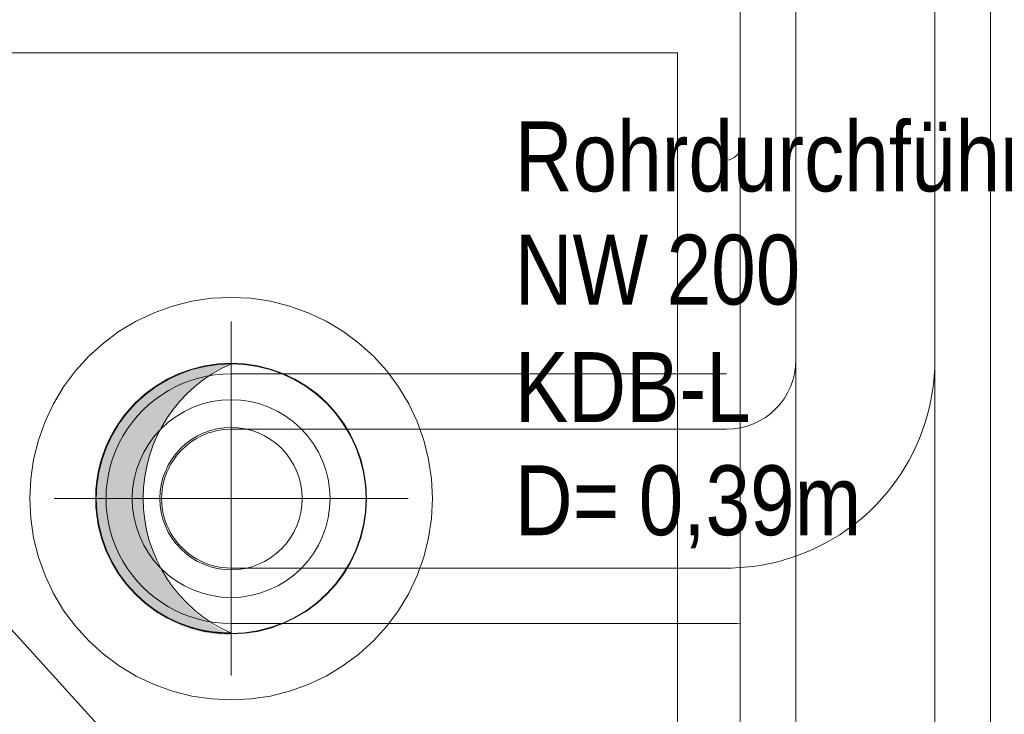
# Model space of a CAD drawing. Extents: x -620 to 300, y 62 to 1112.
# Tile 40 of 45: x -116 to -88, y 917 to 937. Entities that reach past the tile are written whole.
import ezdxf
from ezdxf.lldxf.tags import DXFTag

# ---------------------------------------------------------------- set-up
doc = ezdxf.new("R2010")
doc.units = 0
doc.layers.get('0').update_dxf_attribs({"lineweight": 13})
for name, color, linetype, lineweight, true_color in [('30 -35 Decken- 11 Bodendurchbruch', 7, 'Continuous', 15, 0x599559), ('30 -35 Decken- 11 Durchbruch', 5, 'Continuous', 15, 0x0000ff), ('30 -36 Dächer- 3 Dachbeläge', 9, 'Continuous', 15, 0x808080), ('30 -36 Dächer- 3 Dachbeläge Gründach', 9, 'Continuous', 9, 0x808080), ('70 -72 Beschriftung- 1 Beschriftung allgemein', 7, 'Continuous', 9, 0xff6633)]:
    doc.layers.add(name, color=color, linetype=linetype, lineweight=lineweight, true_color=true_color)
doc.layers.add('30 -36 Dächer- 9 Sonstiges zur KG360', color=7, linetype='grob-A06DNCB3MF', lineweight=9)
doc.layers.add('Keine', color=7, linetype='Continuous', lineweight=9)
doc.styles.get("Standard").update_dxf_attribs({"font": 'ARIALN.TTF'})
tags = doc.linetypes.add('grob-A06DNCB3MF', pattern=[14, 3, -8, 3]).pattern_tags.tags
tags[8:9] = [DXFTag(74, 4), DXFTag(75, 0), DXFTag(340, '0'), DXFTag(46, 0.0), DXFTag(50, 0.0), DXFTag(44, 0.0), DXFTag(45, 0.0)]
tags[6:7] = [DXFTag(74, 4), DXFTag(75, 0), DXFTag(340, '0'), DXFTag(46, 0.0), DXFTag(50, 0.0), DXFTag(44, 0.0), DXFTag(45, 0.0)]
tags[4:5] = [DXFTag(74, 4), DXFTag(75, 0), DXFTag(340, '0'), DXFTag(46, 0.0), DXFTag(50, 0.0), DXFTag(44, 0.0), DXFTag(45, 0.0)]

# ---------------------------------------------------------------- blocks, each defined once
blk = doc.blocks.new('Referenz-A06DNCB5MF')
at = {"layer": '30 -35 Decken- 11 Bodendurchbruch', "linetype": 'Continuous', "ltscale": 0.15}
blk.add_hatch(color=0, dxfattribs=at).paths.add_polyline_path([(-110.077, 919.684), (-110.357, 919.694), (-110.635, 919.724), (-110.91, 919.773), (-111.181, 919.843), (-111.447, 919.931), (-111.705, 920.038), (-111.955, 920.164), (-112.196, 920.307), (-112.426, 920.467), (-112.643, 920.642), (-112.848, 920.833), (-113.038, 921.038), (-113.214, 921.256), (-113.373, 921.486), (-113.515, 921.727), (-113.64, 921.977), (-113.747, 922.236), (-113.835, 922.501), (-113.904, 922.773), (-113.953, 923.048), (-113.983, 923.326), (-113.992, 923.606), (-113.982, 923.885), (-113.952, 924.164), (-113.901, 924.439), (-113.832, 924.71), (-113.743, 924.975), (-113.635, 925.233), (-113.51, 925.483), (-113.366, 925.724), (-113.206, 925.953), (-113.03, 926.171), (-112.839, 926.375), (-112.634, 926.565), (-112.416, 926.74), (-112.185, 926.899), (-111.945, 927.042), (-111.694, 927.166), (-111.435, 927.273), (-111.17, 927.36), (-110.898, 927.429), (-110.623, 927.478), (-110.344, 927.507), (-110.065, 927.516), (-110.326, 927.389), (-110.579, 927.246), (-110.821, 927.085), (-111.051, 926.908), (-111.27, 926.716), (-111.474, 926.51), (-111.664, 926.29), (-111.839, 926.058), (-111.998, 925.815), (-112.14, 925.561), (-112.264, 925.299), (-112.37, 925.029), (-112.458, 924.752), (-112.527, 924.469), (-112.576, 924.183), (-112.606, 923.894), (-112.616, 923.604), (-112.607, 923.313), (-112.578, 923.024), (-112.529, 922.738), (-112.462, 922.455), (-112.375, 922.178), (-112.269, 921.907), (-112.146, 921.644), (-112.005, 921.391), (-111.847, 921.147), (-111.673, 920.914), (-111.483, 920.694), (-111.279, 920.487), (-111.062, 920.294), (-110.832, 920.117), (-110.59, 919.956), (-110.338, 919.811)])
at = {"layer": '30 -35 Decken- 11 Bodendurchbruch', "color": 0, "linetype": 'grob-A06DNCB3MF', "lineweight": 9, "ltscale": 0.13}
for p, q in [((-110.08, 918.516), (-110.08, 928.716)), ((-110.08, 918.516), (-110.08, 928.716)), ((-104.98, 923.616), (-115.18, 923.616)), ((-104.98, 923.616), (-115.18, 923.616))]:
    blk.add_line(p, q, dxfattribs=at)
at = {"layer": '30 -35 Decken- 11 Bodendurchbruch', "color": 0, "linetype": 'Continuous', "ltscale": 0.15}
for p, q in [((-110.841, 927.441), (-110.462, 927.497)), ((-110.841, 927.441), (-110.462, 927.497)), ((-110.462, 927.497), (-110.08, 927.516)), ((-110.462, 927.497), (-110.08, 927.516)), ((-110.08, 927.516), (-109.698, 927.497)), ((-110.08, 927.516), (-109.698, 927.497)), ((-109.698, 927.497), (-109.319, 927.441)), ((-109.698, 927.497), (-109.319, 927.441)), ((-111.918, 927.055), (-111.572, 927.219)), ((-111.918, 927.055), (-111.572, 927.219)), ((-111.572, 927.219), (-111.212, 927.348)), ((-111.572, 927.219), (-111.212, 927.348)), ((-111.212, 927.348), (-110.841, 927.441)), ((-111.212, 927.348), (-110.841, 927.441)), ((-109.319, 927.441), (-108.948, 927.348)), ((-109.319, 927.441), (-108.948, 927.348)), ((-108.948, 927.348), (-108.587, 927.219)), ((-108.948, 927.348), (-108.587, 927.219)), ((-108.587, 927.219), (-108.241, 927.055)), ((-108.587, 927.219), (-108.241, 927.055)), ((-112.247, 926.859), (-111.918, 927.055)), ((-112.247, 926.859), (-111.918, 927.055)), ((-108.241, 927.055), (-107.913, 926.859)), ((-108.241, 927.055), (-107.913, 926.859)), ((-112.838, 926.374), (-112.554, 926.631)), ((-112.838, 926.374), (-112.554, 926.631)), ((-112.554, 926.631), (-112.247, 926.859)), ((-112.554, 926.631), (-112.247, 926.859)), ((-107.913, 926.859), (-107.606, 926.631)), ((-107.913, 926.859), (-107.606, 926.631)), ((-107.606, 926.631), (-107.322, 926.374)), ((-107.606, 926.631), (-107.322, 926.374)), ((-113.095, 926.09), (-112.838, 926.374)), ((-113.095, 926.09), (-112.838, 926.374)), ((-107.322, 926.374), (-107.065, 926.09)), ((-107.322, 926.374), (-107.065, 926.09)), ((-113.323, 925.783), (-113.095, 926.09)), ((-113.323, 925.783), (-113.095, 926.09)), ((-107.065, 926.09), (-106.837, 925.783)), ((-107.065, 926.09), (-106.837, 925.783)), ((-113.519, 925.454), (-113.323, 925.783)), ((-113.519, 925.454), (-113.323, 925.783)), ((-106.837, 925.783), (-106.64, 925.454)), ((-106.837, 925.783), (-106.64, 925.454)), ((-113.683, 925.108), (-113.519, 925.454)), ((-113.683, 925.108), (-113.519, 925.454)), ((-106.64, 925.454), (-106.477, 925.108)), ((-106.64, 925.454), (-106.477, 925.108)), ((-113.812, 924.748), (-113.683, 925.108)), ((-113.812, 924.748), (-113.683, 925.108)), ((-106.477, 925.108), (-106.348, 924.748)), ((-106.477, 925.108), (-106.348, 924.748)), ((-113.905, 924.377), (-113.812, 924.748)), ((-113.905, 924.377), (-113.812, 924.748)), ((-106.348, 924.748), (-106.255, 924.377)), ((-106.348, 924.748), (-106.255, 924.377)), ((-113.961, 923.998), (-113.905, 924.377)), ((-113.961, 923.998), (-113.905, 924.377)), ((-106.255, 924.377), (-106.199, 923.998)), ((-106.255, 924.377), (-106.199, 923.998)), ((-113.98, 923.616), (-113.961, 923.998)), ((-113.98, 923.616), (-113.961, 923.998)), ((-106.199, 923.998), (-106.18, 923.616)), ((-106.199, 923.998), (-106.18, 923.616)), ((-113.961, 923.234), (-113.98, 923.616)), ((-113.961, 923.234), (-113.98, 923.616)), ((-106.18, 923.616), (-106.199, 923.234)), ((-106.18, 923.616), (-106.199, 923.234)), ((-113.905, 922.855), (-113.961, 923.234)), ((-113.905, 922.855), (-113.961, 923.234)), ((-106.199, 923.234), (-106.255, 922.855)), ((-106.199, 923.234), (-106.255, 922.855)), ((-113.812, 922.484), (-113.905, 922.855)), ((-113.812, 922.484), (-113.905, 922.855)), ((-106.255, 922.855), (-106.348, 922.484)), ((-106.255, 922.855), (-106.348, 922.484)), ((-113.683, 922.123), (-113.812, 922.484)), ((-113.683, 922.123), (-113.812, 922.484)), ((-106.348, 922.484), (-106.477, 922.123)), ((-106.348, 922.484), (-106.477, 922.123)), ((-113.519, 921.777), (-113.683, 922.123)), ((-113.519, 921.777), (-113.683, 922.123)), ((-106.477, 922.123), (-106.64, 921.777)), ((-106.477, 922.123), (-106.64, 921.777)), ((-113.323, 921.449), (-113.519, 921.777)), ((-113.323, 921.449), (-113.519, 921.777)), ((-106.64, 921.777), (-106.837, 921.449)), ((-106.64, 921.777), (-106.837, 921.449)), ((-113.095, 921.142), (-113.323, 921.449)), ((-113.095, 921.142), (-113.323, 921.449)), ((-106.837, 921.449), (-107.065, 921.142)), ((-106.837, 921.449), (-107.065, 921.142)), ((-112.838, 920.858), (-113.095, 921.142)), ((-112.838, 920.858), (-113.095, 921.142)), ((-107.065, 921.142), (-107.322, 920.858)), ((-107.065, 921.142), (-107.322, 920.858)), ((-112.554, 920.601), (-112.838, 920.858)), ((-112.554, 920.601), (-112.838, 920.858)), ((-107.322, 920.858), (-107.606, 920.601)), ((-107.322, 920.858), (-107.606, 920.601)), ((-112.247, 920.373), (-112.554, 920.601)), ((-112.247, 920.373), (-112.554, 920.601)), ((-111.918, 920.176), (-112.247, 920.373)), ((-111.918, 920.176), (-112.247, 920.373)), ((-107.913, 920.373), (-108.241, 920.176)), ((-107.913, 920.373), (-108.241, 920.176)), ((-107.606, 920.601), (-107.913, 920.373)), ((-107.606, 920.601), (-107.913, 920.373)), ((-111.572, 920.013), (-111.918, 920.176)), ((-111.572, 920.013), (-111.918, 920.176)), ((-108.241, 920.176), (-108.587, 920.013)), ((-108.241, 920.176), (-108.587, 920.013)), ((-111.212, 919.884), (-111.572, 920.013)), ((-111.212, 919.884), (-111.572, 920.013)), ((-110.841, 919.791), (-111.212, 919.884)), ((-110.841, 919.791), (-111.212, 919.884)), ((-108.948, 919.884), (-109.319, 919.791)), ((-108.948, 919.884), (-109.319, 919.791)), ((-108.587, 920.013), (-108.948, 919.884)), ((-108.587, 920.013), (-108.948, 919.884)), ((-110.462, 919.735), (-110.841, 919.791)), ((-110.462, 919.735), (-110.841, 919.791)), ((-110.08, 919.716), (-110.462, 919.735)), ((-110.08, 919.716), (-110.462, 919.735)), ((-109.698, 919.735), (-110.08, 919.716)), ((-109.698, 919.735), (-110.08, 919.716)), ((-109.319, 919.791), (-109.698, 919.735)), ((-109.319, 919.791), (-109.698, 919.735))]:
    blk.add_line(p, q, dxfattribs=at)
at = {"layer": '30 -35 Decken- 11 Durchbruch', "color": 0, "linetype": 'Continuous', "ltscale": 0.15}
for centre, major_axis, end_param in [((-110.102, 923.623), (0.022, 3.878), 3.150152), ((-108.375, 923.62), (-1.704, 3.88), 2.310864)]:
    blk.add_ellipse(centre, major_axis=major_axis, ratio=1, start_param=0, end_param=end_param, dxfattribs=at)
at = {"layer": '30 -36 Dächer- 3 Dachbeläge', "color": 0, "linetype": 'Continuous', "lineweight": 9, "ltscale": 0.13}
for p, q in [((-97.23, 936.466), (-119.877, 936.466)), ((-97.23, 897.266), (-97.23, 936.466))]:
    blk.add_line(p, q, dxfattribs=at)
at = {"layer": '30 -36 Dächer- 3 Dachbeläge Gründach', "color": 0, "linetype": 'Continuous', "ltscale": 0.13}
for p, q in [((-119.877, 936.466), (-97.23, 936.466)), ((-97.23, 936.466), (-97.23, 897.266))]:
    blk.add_line(p, q, dxfattribs=at)
at = {"layer": '30 -36 Dächer- 9 Sonstiges zur KG360', "color": 0, "linetype": 'grob-A06DNCB3MF', "lineweight": 5, "ltscale": 0.13}
blk.add_line((-113.832, 916.998), (-117.127, 920.634), dxfattribs=at)
at = {"layer": '70 -72 Beschriftung- 1 Beschriftung allgemein', "color": 0, "linetype": 'grob-A06DNCB3MF', "ltscale": 0.13}
for p, q in [((-112.299, 928.974), (-111.764, 929.166)), ((-111.764, 929.166), (-111.211, 929.304)), ((-111.211, 929.304), (-110.648, 929.388)), ((-110.648, 929.388), (-110.08, 929.416)), ((-110.08, 929.416), (-109.511, 929.388)), ((-109.511, 929.388), (-108.948, 929.304)), ((-108.948, 929.304), (-108.396, 929.166)), ((-108.396, 929.166), (-107.86, 928.974)), ((-112.814, 928.731), (-112.299, 928.974)), ((-107.86, 928.974), (-107.346, 928.731)), ((-113.302, 928.438), (-112.814, 928.731)), ((-107.346, 928.731), (-106.858, 928.438)), ((-113.759, 928.099), (-113.302, 928.438)), ((-106.858, 928.438), (-106.4, 928.099)), ((-114.181, 927.717), (-113.759, 928.099)), ((-106.4, 928.099), (-105.979, 927.717)), ((-114.563, 927.295), (-114.181, 927.717)), ((-105.979, 927.717), (-105.596, 927.295)), ((-114.902, 926.838), (-114.563, 927.295)), ((-105.596, 927.295), (-105.257, 926.838)), ((-115.195, 926.35), (-114.902, 926.838)), ((-105.257, 926.838), (-104.965, 926.35)), ((-115.438, 925.835), (-115.195, 926.35)), ((-104.965, 926.35), (-104.721, 925.835)), ((-115.63, 925.3), (-115.438, 925.835)), ((-104.721, 925.835), (-104.53, 925.3)), ((-115.768, 924.747), (-115.63, 925.3)), ((-104.53, 925.3), (-104.391, 924.747)), ((-115.852, 924.184), (-115.768, 924.747)), ((-104.391, 924.747), (-104.308, 924.184)), ((-115.88, 923.616), (-115.852, 924.184)), ((-104.308, 924.184), (-104.28, 923.616)), ((-115.852, 923.047), (-115.88, 923.616)), ((-104.28, 923.616), (-104.308, 923.047)), ((-115.768, 922.484), (-115.852, 923.047)), ((-104.308, 923.047), (-104.391, 922.484)), ((-115.63, 921.932), (-115.768, 922.484)), ((-104.391, 922.484), (-104.53, 921.932)), ((-115.438, 921.396), (-115.63, 921.932)), ((-104.53, 921.932), (-104.721, 921.396)), ((-115.195, 920.882), (-115.438, 921.396)), ((-104.721, 921.396), (-104.965, 920.882)), ((-114.902, 920.394), (-115.195, 920.882)), ((-104.965, 920.882), (-105.257, 920.394)), ((-114.563, 919.936), (-114.902, 920.394)), ((-105.257, 920.394), (-105.596, 919.936)), ((-114.181, 919.515), (-114.563, 919.936)), ((-105.596, 919.936), (-105.979, 919.515)), ((-113.759, 919.132), (-114.181, 919.515)), ((-105.979, 919.515), (-106.4, 919.132)), ((-113.302, 918.793), (-113.759, 919.132)), ((-106.4, 919.132), (-106.858, 918.793)), ((-112.814, 918.501), (-113.302, 918.793)), ((-106.858, 918.793), (-107.346, 918.501)), ((-112.299, 918.257), (-112.814, 918.501)), ((-107.346, 918.501), (-107.86, 918.257)), ((-111.764, 918.066), (-112.299, 918.257)), ((-107.86, 918.257), (-108.396, 918.066)), ((-111.211, 917.927), (-111.764, 918.066)), ((-110.648, 917.844), (-111.211, 917.927)), ((-110.08, 917.816), (-110.648, 917.844)), ((-109.511, 917.844), (-110.08, 917.816)), ((-108.948, 917.927), (-109.511, 917.844)), ((-108.396, 918.066), (-108.948, 917.927))]:
    blk.add_line(p, q, dxfattribs=at)
at = {"layer": '70 -72 Beschriftung- 1 Beschriftung allgemein', "color": 0, "linetype": 'Continuous', "ltscale": 0.13}
for p, q in [((-111.171, 926.249), (-110.907, 926.343)), ((-110.907, 926.343), (-110.636, 926.411)), ((-110.636, 926.411), (-110.359, 926.452)), ((-110.359, 926.452), (-110.08, 926.466)), ((-110.08, 926.466), (-109.801, 926.452)), ((-109.801, 926.452), (-109.524, 926.411)), ((-109.524, 926.411), (-109.253, 926.343)), ((-109.253, 926.343), (-108.989, 926.249)), ((-111.663, 925.986), (-111.423, 926.129)), ((-111.423, 926.129), (-111.171, 926.249)), ((-108.989, 926.249), (-108.736, 926.129)), ((-108.736, 926.129), (-108.497, 925.986)), ((-112.095, 925.631), (-111.888, 925.819)), ((-111.888, 925.819), (-111.663, 925.986)), ((-108.497, 925.986), (-108.272, 925.819)), ((-108.272, 925.819), (-108.065, 925.631)), ((-112.283, 925.424), (-112.095, 925.631)), ((-111.046, 925.424), (-110.864, 925.51)), ((-110.864, 925.51), (-110.675, 925.578)), ((-110.675, 925.578), (-110.48, 925.627)), ((-110.48, 925.627), (-110.281, 925.656)), ((-110.281, 925.656), (-110.08, 925.666)), ((-110.08, 925.666), (-109.879, 925.656)), ((-109.879, 925.656), (-109.68, 925.627)), ((-109.68, 925.627), (-109.485, 925.578)), ((-109.485, 925.578), (-109.295, 925.51)), ((-109.295, 925.51), (-109.114, 925.424)), ((-108.065, 925.631), (-107.877, 925.424)), ((-112.593, 924.959), (-112.45, 925.199)), ((-112.45, 925.199), (-112.283, 925.424)), ((-111.529, 925.065), (-111.38, 925.201)), ((-111.38, 925.201), (-111.219, 925.32)), ((-111.219, 925.32), (-111.046, 925.424)), ((-109.114, 925.424), (-108.941, 925.32)), ((-108.941, 925.32), (-108.779, 925.201)), ((-108.779, 925.201), (-108.63, 925.065)), ((-107.877, 925.424), (-107.71, 925.199)), ((-107.71, 925.199), (-107.566, 924.959)), ((-112.713, 924.707), (-112.593, 924.959)), ((-111.784, 924.755), (-111.665, 924.916)), ((-111.665, 924.916), (-111.529, 925.065)), ((-108.63, 925.065), (-108.495, 924.916)), ((-108.495, 924.916), (-108.375, 924.755)), ((-107.566, 924.959), (-107.447, 924.707)), ((-112.807, 924.443), (-112.713, 924.707)), ((-111.888, 924.582), (-111.784, 924.755)), ((-108.375, 924.755), (-108.272, 924.582)), ((-107.447, 924.707), (-107.353, 924.443)), ((-112.875, 924.172), (-112.807, 924.443)), ((-112.042, 924.211), (-111.974, 924.4)), ((-111.974, 924.4), (-111.888, 924.582)), ((-108.272, 924.582), (-108.186, 924.4)), ((-108.186, 924.4), (-108.118, 924.211)), ((-107.353, 924.443), (-107.285, 924.172)), ((-112.916, 923.895), (-112.875, 924.172)), ((-112.091, 924.016), (-112.042, 924.211)), ((-108.118, 924.211), (-108.069, 924.016)), ((-107.285, 924.172), (-107.244, 923.895)), ((-112.93, 923.616), (-112.916, 923.895)), ((-112.13, 923.616), (-112.12, 923.817)), ((-112.12, 923.817), (-112.091, 924.016)), ((-108.069, 924.016), (-108.04, 923.817)), ((-108.04, 923.817), (-108.03, 923.616)), ((-107.244, 923.895), (-107.23, 923.616)), ((-112.916, 923.337), (-112.93, 923.616)), ((-112.12, 923.415), (-112.13, 923.616)), ((-108.03, 923.616), (-108.04, 923.415)), ((-107.23, 923.616), (-107.244, 923.337)), ((-112.875, 923.06), (-112.916, 923.337)), ((-112.091, 923.216), (-112.12, 923.415)), ((-112.042, 923.021), (-112.091, 923.216)), ((-108.069, 923.216), (-108.118, 923.021)), ((-108.04, 923.415), (-108.069, 923.216)), ((-107.244, 923.337), (-107.285, 923.06)), ((-112.807, 922.789), (-112.875, 923.06)), ((-111.974, 922.831), (-112.042, 923.021)), ((-108.118, 923.021), (-108.186, 922.831)), ((-107.285, 923.06), (-107.353, 922.789)), ((-112.713, 922.525), (-112.807, 922.789)), ((-111.888, 922.65), (-111.974, 922.831)), ((-111.784, 922.477), (-111.888, 922.65)), ((-108.272, 922.65), (-108.375, 922.477)), ((-108.186, 922.831), (-108.272, 922.65)), ((-107.353, 922.789), (-107.447, 922.525)), ((-112.593, 922.272), (-112.713, 922.525)), ((-111.665, 922.315), (-111.784, 922.477)), ((-108.375, 922.477), (-108.495, 922.315)), ((-107.447, 922.525), (-107.566, 922.272)), ((-112.45, 922.033), (-112.593, 922.272)), ((-111.529, 922.166), (-111.665, 922.315)), ((-111.38, 922.031), (-111.529, 922.166)), ((-108.63, 922.166), (-108.779, 922.031)), ((-108.495, 922.315), (-108.63, 922.166)), ((-107.566, 922.272), (-107.71, 922.033)), ((-112.283, 921.808), (-112.45, 922.033)), ((-112.095, 921.601), (-112.283, 921.808)), ((-111.219, 921.911), (-111.38, 922.031)), ((-111.046, 921.808), (-111.219, 921.911)), ((-110.864, 921.722), (-111.046, 921.808)), ((-109.114, 921.808), (-109.295, 921.722)), ((-108.941, 921.911), (-109.114, 921.808)), ((-108.779, 922.031), (-108.941, 921.911)), ((-107.877, 921.808), (-108.065, 921.601)), ((-107.71, 922.033), (-107.877, 921.808)), ((-111.888, 921.413), (-112.095, 921.601)), ((-110.675, 921.654), (-110.864, 921.722)), ((-110.48, 921.605), (-110.675, 921.654)), ((-110.281, 921.576), (-110.48, 921.605)), ((-110.08, 921.566), (-110.281, 921.576)), ((-109.879, 921.576), (-110.08, 921.566)), ((-109.68, 921.605), (-109.879, 921.576)), ((-109.485, 921.654), (-109.68, 921.605)), ((-109.295, 921.722), (-109.485, 921.654)), ((-108.065, 921.601), (-108.272, 921.413)), ((-111.663, 921.246), (-111.888, 921.413)), ((-111.423, 921.102), (-111.663, 921.246)), ((-108.497, 921.246), (-108.736, 921.102)), ((-108.272, 921.413), (-108.497, 921.246)), ((-111.171, 920.983), (-111.423, 921.102)), ((-110.907, 920.889), (-111.171, 920.983)), ((-108.989, 920.983), (-109.253, 920.889)), ((-108.736, 921.102), (-108.989, 920.983)), ((-110.636, 920.821), (-110.907, 920.889)), ((-110.359, 920.78), (-110.636, 920.821)), ((-110.08, 920.766), (-110.359, 920.78)), ((-109.801, 920.78), (-110.08, 920.766)), ((-109.524, 920.821), (-109.801, 920.78)), ((-109.253, 920.889), (-109.524, 920.821))]:
    blk.add_line(p, q, dxfattribs=at)
at = {"layer": 'Keine', "color": 0, "linetype": 'Continuous', "ltscale": 0.13}
for p, q in [((-95.416, 910.116), (-95.416, 938.439)), ((-88.214, 910.116), (-88.214, 938.439)), ((-110.838, 927.426), (-110.461, 927.482)), ((-110.461, 927.482), (-110.08, 927.501)), ((-110.08, 927.501), (-109.699, 927.482)), ((-109.699, 927.482), (-109.322, 927.426)), ((-111.911, 927.042), (-111.567, 927.205)), ((-111.567, 927.205), (-111.208, 927.333)), ((-111.208, 927.333), (-110.838, 927.426)), ((-95.814, 927.214), (-110.08, 927.214)), ((-109.322, 927.426), (-108.952, 927.333)), ((-108.952, 927.333), (-108.593, 927.205)), ((-108.593, 927.205), (-108.249, 927.042)), ((-112.238, 926.846), (-111.911, 927.042)), ((-108.249, 927.042), (-107.922, 926.846)), ((-112.827, 926.363), (-112.544, 926.619)), ((-112.544, 926.619), (-112.238, 926.846)), ((-107.922, 926.846), (-107.616, 926.619)), ((-107.616, 926.619), (-107.333, 926.363)), ((-113.083, 926.08), (-112.827, 926.363)), ((-107.333, 926.363), (-107.077, 926.08)), ((-113.31, 925.774), (-113.083, 926.08)), ((-107.077, 926.08), (-106.85, 925.774)), ((-113.506, 925.447), (-113.31, 925.774)), ((-106.85, 925.774), (-106.654, 925.447)), ((-113.669, 925.102), (-113.506, 925.447)), ((-106.654, 925.447), (-106.491, 925.102)), ((-113.797, 924.744), (-113.669, 925.102)), ((-106.491, 925.102), (-106.363, 924.744)), ((-113.89, 924.374), (-113.797, 924.744)), ((-106.363, 924.744), (-106.27, 924.374)), ((-113.946, 923.997), (-113.89, 924.374)), ((-106.27, 924.374), (-106.214, 923.997)), ((-113.965, 923.616), (-113.946, 923.997)), ((-106.214, 923.997), (-106.195, 923.616)), ((-113.946, 923.235), (-113.965, 923.616)), ((-106.195, 923.616), (-106.214, 923.235)), ((-113.89, 922.858), (-113.946, 923.235)), ((-106.214, 923.235), (-106.27, 922.858)), ((-113.797, 922.488), (-113.89, 922.858)), ((-106.27, 922.858), (-106.363, 922.488)), ((-113.669, 922.129), (-113.797, 922.488)), ((-106.363, 922.488), (-106.491, 922.129)), ((-113.506, 921.785), (-113.669, 922.129)), ((-106.491, 922.129), (-106.654, 921.785)), ((-113.31, 921.458), (-113.506, 921.785)), ((-106.654, 921.785), (-106.85, 921.458)), ((-113.083, 921.152), (-113.31, 921.458)), ((-106.85, 921.458), (-107.077, 921.152)), ((-112.827, 920.869), (-113.083, 921.152)), ((-107.077, 921.152), (-107.333, 920.869)), ((-112.544, 920.613), (-112.827, 920.869)), ((-107.333, 920.869), (-107.616, 920.613)), ((-112.238, 920.386), (-112.544, 920.613)), ((-111.911, 920.19), (-112.238, 920.386)), ((-107.922, 920.386), (-108.249, 920.19)), ((-107.616, 920.613), (-107.922, 920.386)), ((-111.567, 920.027), (-111.911, 920.19)), ((-108.249, 920.19), (-108.593, 920.027)), ((-111.208, 919.899), (-111.567, 920.027)), ((-110.838, 919.806), (-111.208, 919.899)), ((-110.461, 919.75), (-110.838, 919.806)), ((-95.814, 920.014), (-110.08, 920.014)), ((-109.322, 919.806), (-109.699, 919.75)), ((-108.952, 919.899), (-109.322, 919.806)), ((-108.593, 920.027), (-108.952, 919.899)), ((-110.08, 919.731), (-110.461, 919.75)), ((-109.699, 919.75), (-110.08, 919.731))]:
    blk.add_line(p, q, dxfattribs=at)
at = {"layer": 'Keine', "color": 0}
for p, q in [((-93.816, 938.439), (-93.816, 912.116)), ((-89.816, 938.439), (-89.816, 910.116)), ((-110.08, 925.614), (-95.814, 925.614)), ((-110.08, 921.614), (-95.814, 921.614))]:
    blk.add_line(p, q, dxfattribs=at)
at = {"layer": 'Keine', "color": 0, "linetype": 'Continuous', "ltscale": 0.13}
for centre, major_axis, end_param in [((-95.814, 933.774), (0, -0.4), 1.570796), ((-110.081, 923.614), (0.003, 3.6), 3.143044), ((-95.814, 927.614), (0, -7.6), 0.052485)]:
    blk.add_ellipse(centre, major_axis=major_axis, ratio=1, start_param=0, end_param=end_param, dxfattribs=at)
at = {"layer": 'Keine', "color": 0}
for centre, major_axis, end_param in [((-95.814, 927.614), (0, -2), 1.570796), ((-110.081, 923.614), (0.001, 2), 3.143044), ((-95.814, 927.614), (0.003, -6), 0.339189)]:
    blk.add_ellipse(centre, major_axis=major_axis, ratio=1, start_param=0, end_param=end_param, dxfattribs=at)
at = {"layer": 'Keine', "color": 0, "lineweight": 5}
blk.add_ellipse((-95.814, 927.614), major_axis=(1.999, -5.657), ratio=1, start_param=0, end_param=1.231188, dxfattribs=at)
at = {"layer": '30 -35 Decken- 11 Bodendurchbruch', "color": 0, "linetype": 'Continuous', "ltscale": 0.15, "char_height": 2.01377, "attachment_point": 1}
for s, insert in [('{\\fArial Narrow;KDB-L}', (-101.91, 927.837)), ('{\\fArial Narrow;D=}', (-101.91, 924.575)), ('{\\fArial Narrow;0,39m}', (-98.342, 924.575))]:
    blk.add_mtext(s, dxfattribs=dict(at, insert=insert))
at = {"layer": '70 -72 Beschriftung- 1 Beschriftung allgemein', "color": 0, "linetype": 'Continuous', "ltscale": 0.13, "char_height": 2.01377, "attachment_point": 1}
for s, insert in [('{\\fArial Narrow;Rohrdurchführung}', (-101.91, 934.484)), ('{\\fArial Narrow;NW}', (-101.91, 931.222)), ('{\\fArial Narrow;200}', (-97.537, 931.222))]:
    blk.add_mtext(s, dxfattribs=dict(at, insert=insert))

msp = doc.modelspace()

# ---------------------------------------------------------------- block references
at = {"color": 8, "lineweight": 13, "ltscale": 0.13, "true_color": 0x808080}
msp.add_blockref('Referenz-A06DNCB5MF', (0, 0), dxfattribs=at)

doc.saveas('drawing.dxf')
